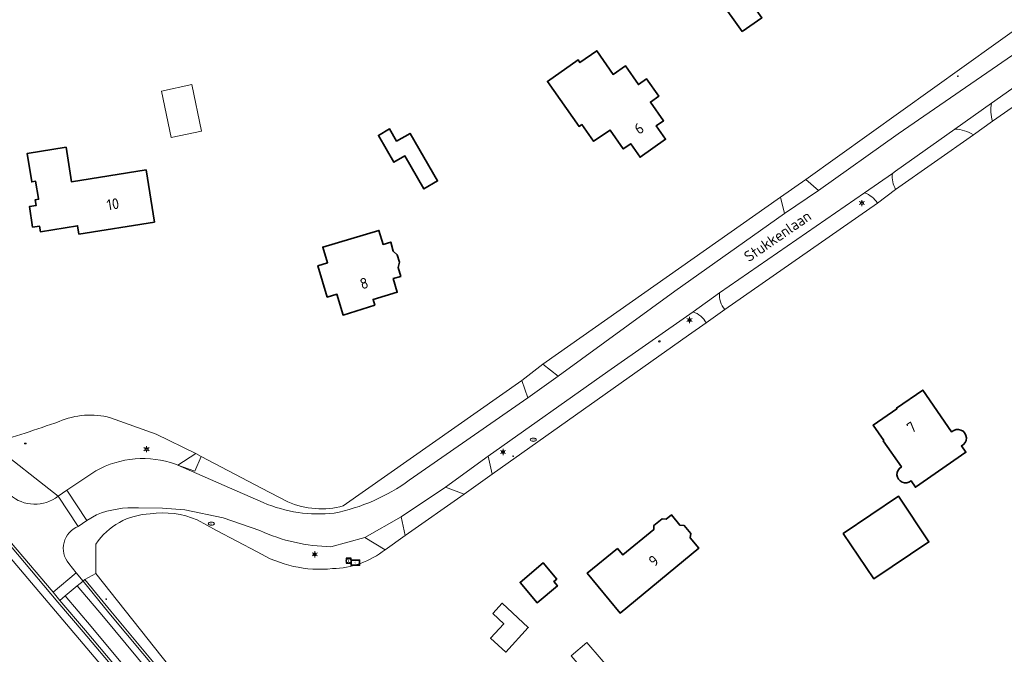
# Model space of a CAD drawing. Header units: metres. Extents: x 140853 to 145288, y 474558 to 480269.
# Tile 116 of 256: x 141786 to 141949, y 478058 to 478163. Entities that reach past the tile are written whole.
import ezdxf
from ezdxf.enums import TextEntityAlignment as Align
from ezdxf.lldxf.tags import DXFTag

# ---------------------------------------------------------------- set-up
doc = ezdxf.new("R2010")
doc.units = ezdxf.units.M
doc.header["$MEASUREMENT"] = 0
for name, color, linetype, lineweight in [('B-WE-GR-GRAS_KRUIDENRIJK-G', 80, 'Continuous', 18), ('B-WE-GR-HOUTOPSTAND_LOOF-G', 40, 'Continuous', 13), ('B-WE-IE-TERREINAFSCHEIDING_KUNSTMATIG_HEKWERK-G', 20, 'IE-TERREINAFSCHEIDING-KUNSTMATIG', 18), ('B-WE-KL-DATA_CAI-S', 90, 'KL-CAI-N', 18), ('B-WE-KL-ET_LS_OV_LICHTMAST-S', 190, 'Continuous', 18), ('B-WE-KL-WATER_BRANDLEIDING_PUT-S', 150, 'Continuous', 18), ('B-WE-KL-WATER_PUT-S', 170, 'Continuous', 18), ('B-WE-OG-BEBOUWING-G', 7, 'Continuous', 35), ('B-WE-OG-BEBOUWING_BIJGEBOUW-G', 7, 'Continuous', 18), ('B-WE-OG-BEBOUWING_HUISNUMMER-T18', 10, 'Continuous', 18), ('B-WE-OG-BEBOUWING_LUIFEL-G', 7, 'Continuous', 18), ('B-WE-OG-BEBOUWING_STRAATNAAM-T18', 10, 'Continuous', 18), ('B-WE-OG-TERREIN_ERF-G', 7, 'Continuous', 18), ('B-WE-RI-GWA_RIOOLPUT-S', 30, 'Continuous', 18), ('B-WE-RI-TERREINKAST-S', 7, 'Continuous', 18), ('B-WE-VH-VERHARDING_ASFALT-G', 252, 'Continuous', 18), ('B-WE-VH-VERHARDING_BEDRIJFSVLOERPLAAT-G', 252, 'Continuous', 18), ('B-WE-VH-VERHARDING_BETONSTRAATSTEEN-G', 252, 'Continuous', 18), ('B-WE-VH-VERHARDING_GRASBETONSTEEN-G', 70, 'Continuous', 18), ('X-XX-XX-ALGEMEEN-S', 7, 'Continuous', 18)]:
    doc.layers.add(name, color=color, linetype=linetype, lineweight=lineweight)
doc.styles.add('NLCS-ISO', font='txt')
doc.styles.get("Standard").update_dxf_attribs({"font": 'arial.ttf'})
doc.linetypes.add('IE-TERREINAFSCHEIDING-KUNSTMATIG', pattern='A,4,[82,NLCS.shx,S=0.75,R=90,X=0,Y=0],4,-2', length=10)
tags = doc.linetypes.add('KL-CAI-N', pattern='A,4,-1,[101,NLCS.shx,S=0.5,R=0,X=0,Y=0],-1,4,-1,["C",Standard,S=1,R=0,X=-0.25,Y=-0.5],-1.5', length=12.5).pattern_tags.tags
tags[18] = DXFTag(74, 10)

# ---------------------------------------------------------------- blocks, each defined once
blk = doc.blocks.new('SIE-WEG_AFVALBAK_TYPE_01')
for radius in [0.25, 0.156]:
    blk.add_circle((0, 0), radius)
blk = doc.blocks.new('SKL-DATA_TERREINKAST-SO')
for q in [(-0.2, 0.2), (0.2, 0.2)]:
    blk.add_line((0, -0.21), q)
at = {"flags": 128}
blk.add_lwpolyline([(0.63, 0.35), (-0.63, 0.35), (-0.63, -0.35), (0.63, -0.35)], close=True, dxfattribs=at)
at = {"style": 'NLCS-ISO'}
blk.add_attdef('TYPE', text='', height=0.35, dxfattribs=at).set_placement((-0.03, 0.69), align=Align.MIDDLE_CENTER)
blk = doc.blocks.new('SRI-TERREINKAST-SO')
at = {"ltscale": 0.1}
h = blk.add_hatch(color=256, dxfattribs=at)
h.paths.add_polyline_path([(3.88, 2.14), (-3.37, 2.14), (-3.37, -2.37), (3.88, -2.37)])
h.paths.add_polyline_path([(3.38, 1.64), (-2.87, 1.64), (-2.87, -1.87), (3.38, -1.87)], flags=16)
at = {"flags": 128}
for points in [[(3.88, 2.14), (-3.37, 2.14), (-3.37, -2.37), (3.88, -2.37)], [(3.38, 1.64), (-2.87, 1.64), (-2.87, -1.87), (3.38, -1.87)]]:
    blk.add_lwpolyline(points, close=True, dxfattribs=at)
at = {"style": 'NLCS-ISO'}
blk.add_text('RI', height=1.8, dxfattribs=at).set_placement((-0.87, -0.96))
blk = doc.blocks.new('B-SIE-WEG_LICHTMAST-SO')
at = {"ltscale": 0.1}
for p, q in [((-1.1, 0.63), (-2.19, 1.27)), ((0, 1.27), (0, 2.53)), ((1.1, 0.63), (2.19, 1.27)), ((-1.1, -0.63), (-2.19, -1.27)), ((0, -1.27), (0, -2.53)), ((1.1, -0.63), (2.19, -1.27))]:
    blk.add_line(p, q, dxfattribs=at)
at = {"flags": 128}
for points in [[(-1.16, 0.5), (1.16, 0.5)], [(-1.16, -0.5), (1.16, -0.5)]]:
    blk.add_lwpolyline(points, dxfattribs=at)
at = {"ltscale": 0.1}
blk.add_circle((0, 0), 1.27, dxfattribs=at)
at = {"style": 'NLCS-ISO'}
blk.add_attdef('TYPE', text='', height=1.8, dxfattribs=at).set_placement((0, 2.53), align=Align.BOTTOM_CENTER)
blk = doc.blocks.new('SIE-WEG_STRAATPOT_BRANDKRAAN-SO')
blk.add_ellipse((0, 0), major_axis=(-0.729, 0), ratio=0.685994)
at = {"style": 'NLCS-ISO'}
blk.add_text('BR', height=0.4, dxfattribs=at).set_placement((-0.3, -0.15))
blk = doc.blocks.new('SKL-WATERLEIDINGPUT-SO')
at = {"color": 0, "linetype": 'ByBlock', "lineweight": 18}
blk.add_ellipse((0, 0), major_axis=(2.5, 0), ratio=0.54, dxfattribs=at)
at = {"color": 0, "linetype": 'ByBlock', "lineweight": 18, "style": 'NLCS-ISO'}
blk.add_text('wl', height=1.8, dxfattribs=at).set_placement((0, 0), align=Align.MIDDLE_CENTER)
blk = doc.blocks.new('SRI-PUT_INSPECTIE-SO')
at = {"lineweight": -3, "flags": 128}
blk.add_lwpolyline([(-2, -2), (2, -2), (2, 2), (-2, 2)], close=True, dxfattribs=at)
at = {"lineweight": -3, "ltscale": 1.5}
blk.add_circle((0, 0), 2, dxfattribs=at)
at = {"ltscale": 0.1, "style": 'NLCS-ISO'}
blk.add_text('I', height=2.5, dxfattribs=at).set_placement((0, -0.01), align=Align.MIDDLE_CENTER)

msp = doc.modelspace()

# ---------------------------------------------------------------- linework, layer by layer
at = {"layer": 'B-WE-GR-GRAS_KRUIDENRIJK-G', "ltscale": 0.2, "flags": 128}
for points in [[(141918.075, 478135.109), (141931.263, 478144.465), (141951.058, 478158.109), (141951.058, 478158.109, 0.0110909), (141958.136, 478163.459), (141958.136, 478163.459, 0.2896552), (141957.858, 478167.001), (141957.858, 478167.001), (141915.998, 478136.957), (141918.075, 478135.109)], [(141946.879, 478146.568), (141959.011, 478155.024), (141957.537, 478157.223), (141946.671, 478149.553), (141946.671, 478149.553, 0.1333163), (141946.879, 478146.568)], [(141930.3, 478137.916, 0.1500636), (141930.836, 478135.303), (141930.836, 478135.303), (141943.699, 478144.327), (141943.699, 478144.327, 0.1239924), (141940.626, 478145.286), (141940.626, 478145.286), (141939.284, 478144.339), (141930.801, 478138.321), (141930.3, 478137.916)], [(141927.827, 478133.048, 0.1478216), (141925.711, 478134.741), (141925.711, 478134.741), (141901.726, 478118.191), (141901.726, 478118.191, 0.2188616), (141902.569, 478115.426), (141902.569, 478115.426), (141927.827, 478133.048)], [(141781.152, 478093.283, -0.1184555), (141777.507, 478095.557), (141777.507, 478095.557), (141755.942, 478121.2), (141755.178, 478119.915), (141769.503, 478102.913), (141783.479, 478086.346), (141783.219, 478086.114), (141784.328, 478084.787), (141784.328, 478084.787, 0.3593538), (141792.309, 478084.573), (141792.309, 478084.573), (141781.152, 478093.283)], [(141897.325, 478115.025), (141883.252, 478105.191), (141863.434, 478091.182), (141864.111, 478088.209), (141896.549, 478111.203), (141899.48, 478113.246), (141899.48, 478113.246, 0.2089822), (141897.325, 478115.025)], [(141837.976, 478081.761, 0.1064742), (141850.393, 478087.197), (141850.393, 478087.197), (141869.999, 478100.85), (141869.012, 478103.692), (141839.459, 478082.963), (141839.459, 478082.963, -0.1714603), (141830.32, 478083.624), (141830.32, 478083.624), (141825.917, 478085.87), (141815.985, 478091.143), (141814.912, 478088.685), (141812.104, 478089.697), (141819.79, 478086.343), (141826.237, 478083.499), (141826.237, 478083.499, 0.1275991), (141837.976, 478081.761)], [(141811.735, 478089.858), (141812.104, 478089.697), (141815.102, 478091.612), (141808.515, 478094.83), (141800.956, 478097.548), (141800.956, 478097.548, 0.1672663), (141792.449, 478096.915), (141792.449, 478096.915, -0.0178823), (141781.152, 478093.283), (141781.152, 478093.283), (141792.309, 478084.573), (141793.765, 478085.546), (141798.547, 478088.766), (141798.547, 478088.766, -0.2162563), (141811.735, 478089.858)], [(141819.583, 478080.993), (141813.269, 478082.315), (141809.59, 478082.607), (141805.615, 478082.626), (141805.615, 478082.626, 0.1082525), (141798.649, 478081.504), (141798.649, 478081.504), (141797.074, 478080.566), (141795.626, 478079.569), (141795.626, 478079.569, 0.5076573), (141794.051, 478073.448), (141794.051, 478073.448), (141795.299, 478071.879), (141796.418, 478070.536), (141796.706, 478070.785), (141798.545, 478071.756), (141798.545, 478076.627), (141798.545, 478076.627, -0.2422434), (141807.544, 478081.643), (141807.544, 478081.643, -0.1426824), (141815.302, 478080.63), (141815.302, 478080.63), (141818.5, 478078.898), (141825.237, 478075.359), (141825.237, 478075.359, 0.1632929), (141837.675, 478072.592), (141837.675, 478072.592, 0.1639052), (141846.398, 478075.714), (141846.398, 478075.714), (141843.056, 478077.72), (141837.424, 478076.215), (141837.424, 478076.215, -0.1036597), (141825.665, 478078.89), (141825.665, 478078.89), (141819.583, 478080.993)], [(141889.27, 477962.774), (141888.055, 477963.848), (141857.766, 478000), (141852.399, 478006.402), (141842.483, 478017.639), (141816.369, 478049.537), (141815.616, 478050.249), (141798.545, 478071.756), (141796.706, 478070.785), (141800.996, 478065.534), (141812.324, 478052.009), (141832.902, 478027.465), (141852.238, 478004.416), (141852.229, 478004.424), (141871.874, 477981.082), (141887.041, 477962.981), (141886.943, 477962.885), (141888.052, 477961.56), (141888.052, 477961.56, 0.35509), (141892.696, 477961.071), (141892.696, 477961.071), (141891.757, 477962.512), (141891.757, 477962.512, -0.3546476), (141889.27, 477962.774)]]:
    msp.add_lwpolyline(points, format="xyb", close=True, dxfattribs=at)
for points in [[(141875.013, 478104.431), (141894.309, 478118.464), (141912.441, 478131.306), (141911.816, 478133.998), (141872.479, 478106.37), (141875.013, 478104.431)], [(141859.48, 478084.926), (141856.388, 478086.047), (141849.061, 478081.142), (141849.703, 478078.041), (141859.48, 478084.926)]]:
    msp.add_lwpolyline(points, close=True, dxfattribs=at)
msp.add_lwpolyline([(141781.471, 478077.787), (141835.153, 478014.463), (141847.338, 478000), (141847.338, 478000), (141886.392, 477953.645), (141906.785, 477929.658), (141925.964, 477905.312), (141927.241, 477903.029), (141928.276, 477903.692), (141924.171, 477909.829), (141922.701, 477911.67), (141909.973, 477927.076), (141891.321, 477949.238), (141882.709, 477959.445), (141867.543, 477977.52), (141847.841, 478001.01), (141828.459, 478024.07), (141807.808, 478048.672), (141796.434, 478062.152), (141792.248, 478067.066), (141778.829, 478082.903)], dxfattribs=at)
at = {"layer": 'B-WE-GR-HOUTOPSTAND_LOOF-G', "ltscale": 0.2, "flags": 128}
msp.add_lwpolyline([(141835.153, 478014.463), (141781.471, 478077.787)], dxfattribs=at)
at = {"layer": 'B-WE-IE-TERREINAFSCHEIDING_KUNSTMATIG_HEKWERK-G', "ltscale": 0.2, "flags": 128}
for points in [[(141708.327, 478163.264), (141781.471, 478077.787), (141835.153, 478014.463), (141847.338, 478000)], [(141911.816, 478133.998), (141872.479, 478106.37)], [(141899.48, 478113.246), (141896.549, 478111.203), (141864.111, 478088.209)], [(141869.012, 478103.692), (141839.459, 478082.963)], [(141815.102, 478091.612), (141808.515, 478094.83), (141800.956, 478097.548)], [(141815.985, 478091.143), (141815.102, 478091.612)], [(141830.32, 478083.624), (141825.917, 478085.87), (141815.985, 478091.143)], [(141859.48, 478084.926), (141849.703, 478078.041)], [(141815.302, 478080.63), (141818.5, 478078.898), (141825.237, 478075.359)]]:
    msp.add_lwpolyline(points, dxfattribs=at)
for points in [[(141792.449, 478096.915, -0.0178823), (141781.152, 478093.283)], [(141800.956, 478097.548, 0.1672663), (141792.449, 478096.915)], [(141839.459, 478082.963, -0.1714603), (141830.32, 478083.624)], [(141798.545, 478076.627, -0.2422434), (141807.544, 478081.643)], [(141807.544, 478081.643, -0.1426824), (141815.302, 478080.63)], [(141837.675, 478072.592, 0.1639052), (141846.398, 478075.714)], [(141825.237, 478075.359, 0.1632929), (141837.675, 478072.592)]]:
    msp.add_lwpolyline(points, format="xyb", dxfattribs=at)
at = {"layer": 'B-WE-OG-BEBOUWING-G', "ltscale": 0.2, "flags": 128}
for points in [[(141905.456, 478161.43), (141908.703, 478163.695), (141904.954, 478168.956), (141901.707, 478166.691), (141905.456, 478161.43)], [(141878.92, 478146.017), (141880.878, 478143.25), (141883.592, 478145.12), (141885.79, 478141.984), (141887.01, 478142.839), (141888.565, 478140.62), (141892.791, 478143.581), (141891.235, 478145.801), (141892.456, 478146.656), (141890.286, 478149.751), (141891.654, 478150.71), (141889.645, 478153.576), (141888.294, 478152.629), (141886.124, 478155.724), (141884.126, 478154.324), (141881.4, 478158.214), (141878.624, 478156.268), (141878.308, 478156.718), (141873.223, 478153.154), (141878.471, 478145.7), (141878.92, 478146.017)], [(141848.298, 478143.267), (141847.129, 478145.291), (141845.282, 478144.224), (141847.852, 478139.775), (141849.666, 478140.823), (141852.808, 478135.384), (141855.065, 478136.688), (141850.522, 478144.551), (141848.298, 478143.267)], [(141806.857, 478138.508), (141794.534, 478136.534), (141793.615, 478142.271), (141787.187, 478141.241), (141787.94, 478136.541), (141788.582, 478136.644), (141789.041, 478133.781), (141789.069, 478133.671), (141788.516, 478133.582), (141788.668, 478132.634), (141787.542, 478132.453), (141788.088, 478129.057), (141789.214, 478129.238), (141789.364, 478128.3), (141795.532, 478129.291), (141795.754, 478127.908), (141808.235, 478129.907), (141806.857, 478138.508)], [(141844.682, 478116.134), (141844.398, 478117.093), (141848.407, 478118.277), (141847.736, 478120.55), (141848.982, 478120.918), (141848.557, 478122.357), (141848.771, 478123.243), (141848.402, 478124.462), (141847.744, 478125.111), (141847.31, 478126.578), (141846.064, 478126.21), (141845.374, 478128.51), (141836.084, 478125.757), (141836.87, 478123.158), (141835.27, 478122.68), (141836.818, 478117.496), (141838.408, 478117.971), (141839.444, 478114.503), (141844.682, 478116.134)], [(141922.143, 478078.416), (141927.239, 478070.921), (141936.342, 478077.01), (141931.303, 478084.543), (141922.143, 478078.416)], [(141884.822, 478075.936), (141879.834, 478071.82), (141885.263, 478065.241), (141898.275, 478075.981), (141896.875, 478077.677), (141896.961, 478078.377), (141895.836, 478079.71), (141895.149, 478079.767), (141893.736, 478081.479), (141892.857, 478080.752), (141892.225, 478080.829), (141890.864, 478079.726), (141890.826, 478079.068), (141885.713, 478074.856), (141884.822, 478075.936)], [(141874.796, 478070.847), (141872.538, 478073.536), (141868.701, 478070.315), (141871.529, 478066.93), (141874.892, 478069.753), (141874.313, 478070.442), (141874.796, 478070.847)], [(141864.198, 478065.172), (141866.026, 478063.467), (141863.832, 478061.09), (141866.331, 478058.784), (141870.061, 478062.825), (141865.763, 478066.849), (141864.198, 478065.172)]]:
    msp.add_lwpolyline(points, close=True, dxfattribs=at)
msp.add_lwpolyline([(141940.1, 478095.205), (141935.31, 478102.106), (141930.993, 478099.109), (141931.044, 478099.035), (141927.117, 478096.29), (141928.865, 478093.79), (141928.791, 478093.739), (141931.78, 478089.41), (141931.78, 478089.41, 1.103718), (141933.379, 478087.095), (141933.379, 478087.095), (141934.112, 478086.033), (141942.449, 478091.821), (141941.72, 478092.872), (141941.72, 478092.872, 1.1760893), (141940.1, 478095.205)], format="xyb", close=True, dxfattribs=at)
at = {"layer": 'B-WE-OG-BEBOUWING_BIJGEBOUW-G', "ltscale": 0.2, "flags": 128}
msp.add_lwpolyline([(141809.386, 478151.52), (141810.976, 478143.882), (141816.021, 478144.932), (141814.41, 478152.666), (141809.386, 478151.52)], close=True, dxfattribs=at)
at = {"layer": 'B-WE-OG-BEBOUWING_LUIFEL-G', "ltscale": 0.2, "flags": 128}
msp.add_lwpolyline([(141877.173, 478058.163), (141881.886, 478052.654), (141884.47, 478054.864), (141879.756, 478060.373), (141877.173, 478058.163)], close=True, dxfattribs=at)
at = {"layer": 'B-WE-OG-TERREIN_ERF-G', "ltscale": 0.2, "flags": 128}
for points in [[(141905.456, 478161.43), (141901.707, 478166.691), (141904.954, 478168.956), (141908.703, 478163.695), (141905.456, 478161.43)], [(141878.92, 478146.017), (141878.471, 478145.7), (141873.223, 478153.154), (141878.308, 478156.718), (141878.624, 478156.268), (141881.4, 478158.214), (141884.126, 478154.324), (141886.124, 478155.724), (141888.294, 478152.629), (141889.645, 478153.576), (141891.654, 478150.71), (141890.286, 478149.751), (141892.456, 478146.656), (141891.235, 478145.801), (141892.791, 478143.581), (141888.565, 478140.62), (141887.01, 478142.839), (141885.79, 478141.984), (141883.592, 478145.12), (141880.878, 478143.25), (141878.92, 478146.017)], [(141848.298, 478143.267), (141850.522, 478144.551), (141855.065, 478136.688), (141852.808, 478135.384), (141849.666, 478140.823), (141847.852, 478139.775), (141845.282, 478144.224), (141847.129, 478145.291), (141848.298, 478143.267)], [(141806.857, 478138.508), (141808.235, 478129.907), (141795.754, 478127.908), (141795.532, 478129.291), (141789.364, 478128.3), (141789.214, 478129.238), (141788.088, 478129.057), (141787.542, 478132.453), (141788.668, 478132.634), (141788.516, 478133.582), (141789.069, 478133.671), (141789.041, 478133.781), (141788.582, 478136.644), (141787.94, 478136.541), (141787.187, 478141.241), (141793.615, 478142.271), (141794.534, 478136.534), (141806.857, 478138.508)], [(141844.682, 478116.134), (141839.444, 478114.503), (141838.408, 478117.971), (141836.818, 478117.496), (141835.27, 478122.68), (141836.87, 478123.158), (141836.084, 478125.757), (141845.374, 478128.51), (141846.064, 478126.21), (141847.31, 478126.578), (141847.744, 478125.111), (141848.402, 478124.462), (141848.771, 478123.243), (141848.557, 478122.357), (141848.982, 478120.918), (141847.736, 478120.55), (141848.407, 478118.277), (141844.398, 478117.093), (141844.682, 478116.134)], [(141922.143, 478078.416), (141931.303, 478084.543), (141936.342, 478077.01), (141927.239, 478070.921), (141922.143, 478078.416)], [(141884.822, 478075.936), (141885.713, 478074.856), (141890.826, 478079.068), (141890.864, 478079.726), (141892.225, 478080.829), (141892.857, 478080.752), (141893.736, 478081.479), (141895.149, 478079.767), (141895.836, 478079.71), (141896.961, 478078.377), (141896.875, 478077.677), (141898.275, 478075.981), (141885.263, 478065.241), (141879.834, 478071.82), (141884.822, 478075.936)], [(141874.796, 478070.847), (141874.313, 478070.442), (141874.892, 478069.753), (141871.529, 478066.93), (141868.701, 478070.315), (141872.538, 478073.536), (141874.796, 478070.847)], [(141864.198, 478065.172), (141865.763, 478066.849), (141870.061, 478062.825), (141866.331, 478058.784), (141863.832, 478061.09), (141866.026, 478063.467), (141864.198, 478065.172)]]:
    msp.add_lwpolyline(points, close=True, dxfattribs=at)
for points in [[(141781.152, 478093.283, 0.0178823), (141792.449, 478096.915), (141792.449, 478096.915, -0.1672663), (141800.956, 478097.548), (141800.956, 478097.548), (141808.515, 478094.83), (141815.102, 478091.612), (141815.985, 478091.143), (141825.917, 478085.87), (141830.32, 478083.624), (141830.32, 478083.624, 0.1714603), (141839.459, 478082.963), (141839.459, 478082.963), (141869.012, 478103.692), (141872.479, 478106.37), (141911.816, 478133.998), (141911.816, 478133.998), (141915.998, 478136.957), (141957.858, 478167.001)], [(141959.011, 478155.024), (141946.879, 478146.568), (141943.699, 478144.327), (141930.836, 478135.303), (141927.827, 478133.048), (141902.569, 478115.426), (141899.48, 478113.246), (141896.549, 478111.203), (141864.111, 478088.209), (141859.48, 478084.926), (141849.703, 478078.041), (141846.398, 478075.714), (141846.398, 478075.714, -0.1639052), (141837.675, 478072.592), (141837.675, 478072.592, -0.1632929), (141825.237, 478075.359), (141825.237, 478075.359), (141818.5, 478078.898), (141815.302, 478080.63), (141815.302, 478080.63, 0.1426824), (141807.544, 478081.643), (141807.544, 478081.643, 0.2422434), (141798.545, 478076.627), (141798.545, 478076.627), (141798.545, 478071.756), (141815.616, 478050.249)], [(141940.1, 478095.205, -1.1760893), (141941.72, 478092.872)], [(141933.379, 478087.095, -1.103718), (141931.78, 478089.41)]]:
    msp.add_lwpolyline(points, format="xyb", dxfattribs=at)
for points in [[(141931.78, 478089.41), (141928.791, 478093.739), (141928.865, 478093.79), (141927.117, 478096.29), (141931.044, 478099.035), (141930.993, 478099.109), (141935.31, 478102.106), (141940.1, 478095.205)], [(141941.72, 478092.872), (141942.449, 478091.821), (141934.112, 478086.033), (141933.379, 478087.095)]]:
    msp.add_lwpolyline(points, dxfattribs=at)
at = {"layer": 'B-WE-VH-VERHARDING_ASFALT-G', "ltscale": 0.2, "flags": 128}
msp.add_lwpolyline([(141951.058, 478158.109), (141931.263, 478144.465), (141918.075, 478135.109), (141912.441, 478131.306), (141894.309, 478118.464), (141875.013, 478104.431), (141869.999, 478100.85), (141850.393, 478087.197), (141850.393, 478087.197, -0.1064742), (141837.976, 478081.761), (141837.976, 478081.761, -0.1275991), (141826.237, 478083.499), (141826.237, 478083.499), (141819.79, 478086.343), (141812.104, 478089.697), (141811.735, 478089.858), (141811.735, 478089.858, 0.2162563), (141798.547, 478088.766), (141798.547, 478088.766), (141793.765, 478085.546), (141797.074, 478080.566), (141798.649, 478081.504), (141798.649, 478081.504, -0.1082525), (141805.615, 478082.626), (141805.615, 478082.626), (141809.59, 478082.607), (141813.269, 478082.315), (141819.583, 478080.993), (141825.665, 478078.89), (141825.665, 478078.89, 0.1036597), (141837.424, 478076.215), (141837.424, 478076.215), (141843.056, 478077.72), (141849.061, 478081.142), (141856.388, 478086.047), (141863.434, 478091.182), (141883.252, 478105.191), (141897.325, 478115.025), (141901.726, 478118.191), (141925.711, 478134.741), (141930.3, 478137.916), (141930.801, 478138.321), (141939.284, 478144.339), (141940.626, 478145.286), (141946.671, 478149.553), (141957.537, 478157.223)], format="xyb", dxfattribs=at)
for points in [[(141795.462, 478069.741), (141793.487, 478068.098), (141797.759, 478063.043), (141808.945, 478049.581), (141829.664, 478024.953), (141848.958, 478001.994), (141868.78, 477978.4), (141883.923, 477960.35), (141885.881, 477961.992), (141870.695, 477980.073), (141851.06, 478003.485), (141831.691, 478026.5), (141811.041, 478051.069), (141799.806, 478064.595), (141795.462, 478069.741)], [(141886.734, 477962.727), (141871.552, 477980.827), (141851.904, 478004.175), (141832.614, 478027.193), (141811.959, 478051.808), (141800.698, 478065.278), (141796.418, 478070.536), (141795.462, 478069.741), (141799.806, 478064.595), (141811.041, 478051.069), (141831.691, 478026.5), (141851.06, 478003.485), (141870.695, 477980.073), (141885.881, 477961.992), (141886.734, 477962.727)], [(141883.068, 477959.641), (141883.923, 477960.35), (141868.78, 477978.4), (141848.958, 478001.994), (141829.664, 478024.953), (141808.945, 478049.581), (141797.759, 478063.043), (141793.487, 478068.098), (141792.56, 478067.326), (141796.805, 478062.33), (141808.107, 478048.926), (141828.8, 478024.284), (141848.152, 478001.258), (141867.861, 477977.754), (141882.789, 477959.978), (141883.068, 477959.641)]]:
    msp.add_lwpolyline(points, close=True, dxfattribs=at)
at = {"layer": 'B-WE-VH-VERHARDING_BEDRIJFSVLOERPLAAT-G', "ltscale": 0.2, "flags": 128}
for points in [[(141793.765, 478085.546), (141792.309, 478084.573), (141795.626, 478079.569), (141797.074, 478080.566), (141793.765, 478085.546)], [(141796.418, 478070.536), (141795.299, 478071.879), (141791.469, 478068.691), (141792.56, 478067.326), (141793.487, 478068.098), (141795.462, 478069.741), (141796.418, 478070.536)]]:
    msp.add_lwpolyline(points, close=True, dxfattribs=at)
at = {"layer": 'B-WE-VH-VERHARDING_BETONSTRAATSTEEN-G', "ltscale": 0.2, "flags": 128}
for points in [[(141946.879, 478146.568, -0.1333163), (141946.671, 478149.553), (141946.671, 478149.553), (141940.626, 478145.286), (141940.626, 478145.286, -0.1239924), (141943.699, 478144.327), (141943.699, 478144.327), (141946.879, 478146.568)], [(141927.827, 478133.048), (141930.836, 478135.303), (141930.836, 478135.303, -0.1500636), (141930.3, 478137.916), (141930.3, 478137.916), (141925.711, 478134.741), (141925.711, 478134.741, -0.1478216), (141927.827, 478133.048)], [(141899.48, 478113.246), (141902.569, 478115.426), (141902.569, 478115.426, -0.2188616), (141901.726, 478118.191), (141901.726, 478118.191), (141897.325, 478115.025), (141897.325, 478115.025, -0.2089822), (141899.48, 478113.246)], [(141780.469, 478081.576), (141791.469, 478068.691), (141795.299, 478071.879), (141794.051, 478073.448), (141794.051, 478073.448, -0.5076573), (141795.626, 478079.569), (141795.626, 478079.569), (141792.309, 478084.573), (141792.309, 478084.573, -0.3593538), (141784.328, 478084.787), (141784.328, 478084.787), (141780.469, 478081.576)]]:
    msp.add_lwpolyline(points, format="xyb", close=True, dxfattribs=at)
for points in [[(141915.998, 478136.957), (141911.816, 478133.998), (141912.441, 478131.306), (141918.075, 478135.109), (141915.998, 478136.957)], [(141869.999, 478100.85), (141875.013, 478104.431), (141872.479, 478106.37), (141869.012, 478103.692), (141869.999, 478100.85)], [(141815.985, 478091.143), (141815.102, 478091.612), (141812.104, 478089.697), (141814.912, 478088.685), (141815.985, 478091.143)], [(141859.48, 478084.926), (141864.111, 478088.209), (141863.434, 478091.182), (141856.388, 478086.047), (141859.48, 478084.926)], [(141849.061, 478081.142), (141843.056, 478077.72), (141846.398, 478075.714), (141849.703, 478078.041), (141849.061, 478081.142)]]:
    msp.add_lwpolyline(points, close=True, dxfattribs=at)
at = {"layer": 'B-WE-VH-VERHARDING_GRASBETONSTEEN-G', "ltscale": 0.2, "flags": 128}
for points in [[(141778.829, 478082.903), (141792.248, 478067.066), (141796.434, 478062.152), (141807.808, 478048.672)], [(141808.107, 478048.926), (141796.805, 478062.33), (141792.56, 478067.326), (141791.469, 478068.691), (141791.469, 478068.691), (141780.469, 478081.576)]]:
    msp.add_lwpolyline(points, dxfattribs=at)
msp.add_lwpolyline([(141796.418, 478070.536), (141800.698, 478065.278), (141811.959, 478051.808), (141832.614, 478027.193), (141851.904, 478004.175), (141871.552, 477980.827), (141886.734, 477962.727), (141886.943, 477962.885), (141887.041, 477962.981), (141871.874, 477981.082), (141852.229, 478004.424), (141852.238, 478004.416), (141832.902, 478027.465), (141812.324, 478052.009), (141800.996, 478065.534), (141796.706, 478070.785), (141796.418, 478070.536)], close=True, dxfattribs=at)

# ---------------------------------------------------------------- block references
at = {"layer": 'B-WE-KL-DATA_CAI-S', "xscale": 0.2, "yscale": 0.2, "zscale": 0.2}
msp.add_blockref('SKL-DATA_TERREINKAST-SO', (141786.868, 478093.29), dxfattribs=at)
at = {"layer": 'B-WE-KL-ET_LS_OV_LICHTMAST-S', "xscale": 0.2, "yscale": 0.2, "zscale": 0.2}
for p in [(141925.263, 478133.035), (141896.732, 478113.695), (141806.94, 478092.336), (141865.889, 478091.877), (141834.741, 478074.948)]:
    msp.add_blockref('B-SIE-WEG_LICHTMAST-SO', p, dxfattribs=at)
at = {"layer": 'B-WE-KL-WATER_BRANDLEIDING_PUT-S', "xscale": 0.2, "yscale": 0.2, "zscale": 0.2}
msp.add_blockref('SIE-WEG_STRAATPOT_BRANDKRAAN-SO', (141891.758, 478110.163), dxfattribs=at)
at = {"layer": 'B-WE-KL-WATER_PUT-S', "xscale": 0.2, "yscale": 0.2, "zscale": 0.2}
for p in [(141870.891, 478093.897), (141817.641, 478080.02)]:
    msp.add_blockref('SKL-WATERLEIDINGPUT-SO', p, dxfattribs=at)
at = {"layer": 'B-WE-RI-GWA_RIOOLPUT-S', "xscale": 0.2, "yscale": 0.2, "zscale": 0.2}
msp.add_blockref('SRI-PUT_INSPECTIE-SO', (141840.359, 478073.889), dxfattribs=at)
at = {"layer": 'B-WE-RI-TERREINKAST-S', "xscale": 0.2, "yscale": 0.2, "zscale": 0.2}
msp.add_blockref('SRI-TERREINKAST-SO', (141841.409, 478073.586), dxfattribs=at)
at = {"layer": 'X-XX-XX-ALGEMEEN-S', "xscale": 0.2, "yscale": 0.2, "zscale": 0.2}
for p in [(141941.126, 478154.014), (141867.572, 478091.168), (141800.263, 478067.53)]:
    msp.add_blockref('SIE-WEG_AFVALBAK_TYPE_01', p, dxfattribs=at)

# ---------------------------------------------------------------- texts
at = {"layer": 'B-WE-OG-BEBOUWING_HUISNUMMER-T18', "style": 'NLCS-ISO'}
for s, rotation, p in [('6', 35, (141888.382, 478145.376)), ('10', 9.1, (141801.362, 478132.857)), ('8', 17.3, (141842.91, 478119.772)), ('7', 34.8, (141933.47, 478095.959)), ('9', 39.5, (141890.813, 478073.874))]:
    msp.add_text(s, height=1.8, rotation=rotation, dxfattribs=at).set_placement(p, align=Align.MIDDLE_CENTER)
at = {"layer": 'B-WE-OG-BEBOUWING_STRAATNAAM-T18', "style": 'NLCS-ISO'}
msp.add_text('Stukkenlaan', height=1.8, rotation=34.6, dxfattribs=at).set_placement((141911.304, 478127.565), align=Align.MIDDLE_CENTER)

doc.saveas('drawing.dxf')
